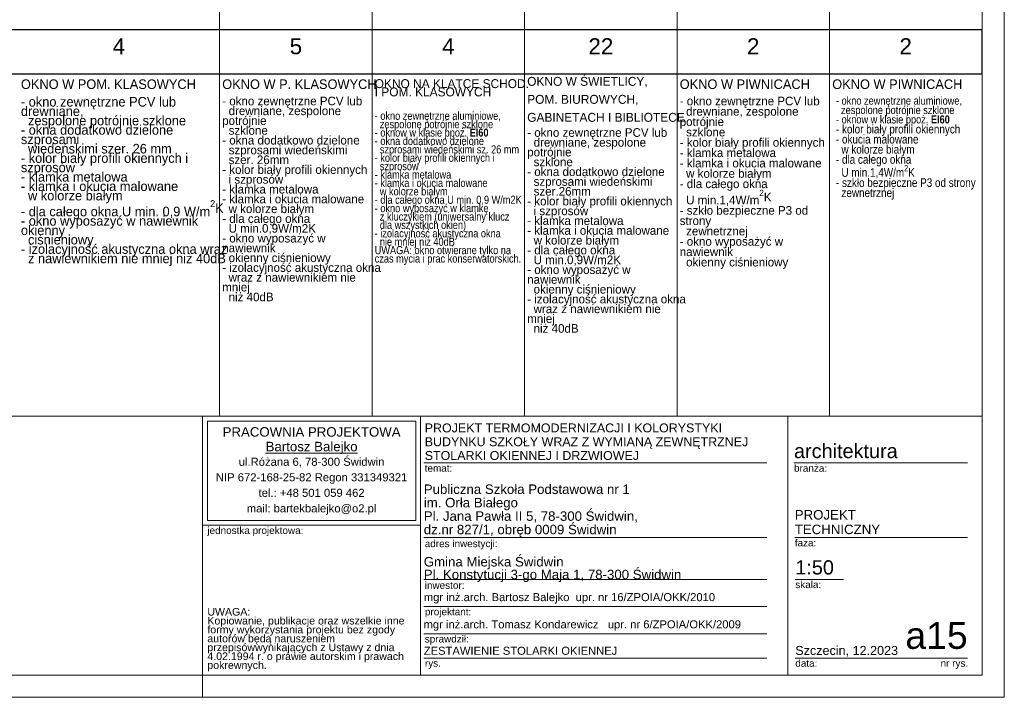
# Model space of a CAD drawing. Extents: x -11111 to 69739, y 5521 to 20371.
# Tile 5 of 19: x 22736 to 33789, y 5521 to 13129. Entities that reach past the tile are written whole.
import ezdxf

# ---------------------------------------------------------------- set-up
doc = ezdxf.new("R2010")
doc.units = 0
doc.header["$MEASUREMENT"] = 0
for name, color, linetype, lineweight in [('Arch opisy okien_Nr_Pióra__1', 7, 'Continuous', 25), ('Arch opisy_Nr_Pióra__1', 7, 'Continuous', 25), ('Arch opisy_Nr_Pióra__21', 7, 'Continuous', 13), ('Arch opisy_Nr_Pióra__7', 7, 'Continuous', 13), ('ARCH TABELA_Nr_Pióra__1', 7, 'Continuous', 25), ('ARCH TABELA_Nr_Pióra__21', 7, 'Continuous', 13), ('ARCH TABELA_Nr_Pióra__7', 7, 'Continuous', 13)]:
    doc.layers.add(name, color=color, linetype=linetype, lineweight=lineweight)
doc.styles.add('GENERATED_STYLE_10', font='txt')
doc.styles.add('GENERATED_STYLE_3', font='arial.ttf')
doc.styles.add('GENERATED_STYLE_4', font='arial.ttf')
doc.styles.add('GENERATED_STYLE_5', font='arial.ttf')
doc.styles.add('GENERATED_STYLE_6', font='arial.ttf')
doc.styles.add('GENERATED_STYLE_7', font='txt')

msp = doc.modelspace()

# ---------------------------------------------------------------- linework, layer by layer
at = {"layer": 'Arch opisy_Nr_Pióra__1', "linetype": 'Continuous'}
for p, q in [((14389.1, 13020.6), (33539.1, 13020.6)), ((33539.1, 12520.6), (33539.1, 13020.6)), ((14389.1, 12520.6), (33539.1, 12520.6))]:
    msp.add_line(p, q, dxfattribs=at)
at = {"layer": 'Arch opisy_Nr_Pióra__21', "linetype": 'Continuous'}
for p, q in [((24979.1, 20120.6), (24979.1, 8676.2)), ((26691.1, 20120.6), (26691.1, 8676.2)), ((28403.1, 20120.6), (28403.1, 8676.2)), ((30115.1, 20120.6), (30115.1, 8676.2)), ((31827.1, 20120.6), (31827.1, 8676.2)), ((33539.1, 5770.6), (33539.1, 20120.6)), ((33539.1, 8676.2), (14389.1, 8676.2)), ((33539.1, 5770.6), (14389.1, 5770.6))]:
    msp.add_line(p, q, dxfattribs=at)
at = {"layer": 'ARCH TABELA_Nr_Pióra__21', "linetype": 'Continuous'}
for p, q in [((33789.1, 20370.6), (33789.1, 5520.6)), ((24789.1, 8676.2), (33539.1, 8676.2)), ((24789.1, 5770.6), (24789.1, 8676.2)), ((24789.1, 7452.8), (24789.1, 8676.2)), ((24789.1, 8676.2), (27235.9, 8676.2)), ((24842.3, 8623), (27182.7, 8623)), ((24842.3, 7506), (24842.3, 8623)), ((27182.7, 7506), (27182.7, 8623)), ((27235.9, 8676.2), (27235.9, 5770.6)), ((27235.9, 7452.8), (27235.9, 8676.2)), ((31358.2, 8676.2), (31358.2, 5770.6)), ((33539.1, 8676.2), (33539.1, 5770.6)), ((27235.9, 5770.6), (27235.9, 8476.2)), ((27272, 8151.6), (31121.9, 8151.6)), ((31427.9, 8151.6), (33377.6, 8151.6)), ((24789.1, 7452.8), (27235.9, 7452.8)), ((24842.3, 7506), (27182.7, 7506)), ((27272, 7313.3), (31121.9, 7313.3)), ((31436.6, 7313.3), (33377.6, 7313.3)), ((27272, 6845), (31121.9, 6845)), ((31442.5, 6845), (31982.3, 6845)), ((27272, 6539.6), (31121.9, 6539.6)), ((27272, 6234.1), (31121.9, 6234.1)), ((27272, 5961.8), (31121.9, 5961.8)), ((31442.5, 5961.8), (32583.4, 5961.8)), ((32559.3, 5961.8), (33377.6, 5961.8)), ((24789.1, 5770.6), (27235.9, 5770.6)), ((24789.1, 5520.6), (24789.1, 5770.6)), ((24789.1, 5520.6), (24789.1, 5770.6)), ((24789.1, 5520.6), (24789.1, 5770.6)), ((33539.1, 5770.6), (27235.9, 5770.6)), ((33789.1, 5520.6), (12889.1, 5520.6))]:
    msp.add_line(p, q, dxfattribs=at)

# ---------------------------------------------------------------- texts
at = {"layer": 'Arch opisy okien_Nr_Pióra__1', "linetype": 'Continuous', "char_height": 180, "attachment_point": 2, "style": 'GENERATED_STYLE_3'}
for s, insert in [('{4}', (23849.1, 12920.9)), ('{5}', (25836.1, 12920.9)), ('{4}', (27548.1, 12920.9)), ('{22}', (29260.1, 12920.9)), ('{2}', (30970.1, 12920.9)), ('{2}', (32682.1, 12920.9))]:
    msp.add_mtext(s, dxfattribs=dict(at, insert=insert))
at = {"layer": 'Arch opisy_Nr_Pióra__1', "linetype": 'Continuous', "insert": (31899.1, 12265), "char_height": 90, "width": 1640, "attachment_point": 1, "line_spacing_factor": 0.701794, "style": 'GENERATED_STYLE_7'}
msp.add_mtext('\\A1;{\\fArial Narrow Europa Środkowa|b0|i0|c0|p34;- okno zewnętrzne aluminiowe,\\P  zespolone potrójnie szklone\\P- oknow w klasie ppoż. \\fArial Narrow Europa Środkowa|b1|i0|c0|p34;EI60\\P\\fArial Narrow Europa Środkowa|b0|i0|c0|p34;\\H1.077778x;- kolor biały profili okiennych  \\P- okucia malowane \\P  w kolorze białym\\P- dla całego okna \\P  U min.1,4W/m\\A1{\\H0.7x;\\S2^  ;}K \\P- szkło bezpieczne P3 od strony \\P  zewnetrznej}', dxfattribs=at)
at = {"layer": 'Arch opisy_Nr_Pióra__7', "linetype": 'Continuous', "attachment_point": 1}
for s, insert, char_height, width, line_spacing_factor, style in [('{OKNO W ŚWIETLICY, \\PPOM. BIUROWYCH, \\PGABINETACH I BIBLIOTECE}', (28433.1, 12486.7), 100, 2530, 1.211833, 'GENERATED_STYLE_10'), ('{OKNO NA KLATCE SCHOD.\\PI POM. KLASOWYCH}', (26721.1, 12461.1), 100, 1890, 0.558696, 'GENERATED_STYLE_10'), ('{- okno zewnętrzne PCV lub drewniane, \\P  zespolone potrójnie szklone\\P- okna dodatkowo dzielone szprosami\\P  wiedeńskimi szer. 26 mm\\P- kolor biały profili okiennych i szprosów  \\P- klamka metalowa\\P- klamka i okucia malowane \\P  w kolorze białym\\P- dla całego okna U min. 0,9 W/m\\A1{\\H0.7x;\\S2^  ;}K \\P- okno wyposażyć w nawiewnik okienny   \\P  ciśnieniowy\\P- izolacyjność akustyczna okna wraz \\P  z nawiewnikiem nie mniej niż 40dB}', (22749.1, 12261.4), 107.5, 2230, 0.588066, 'GENERATED_STYLE_7'), ('{- okno zewnętrzne PCV lub \\P  drewniane, zespolone potrójnie \\P  szklone\\P- okna dodatkowo dzielone \\P  szprosami wiedeńskimi \\P  szer. 26mm\\P- kolor biały profili okiennych \\P  i szprosów  \\P- klamka metalowa\\P- klamka i okucia malowane \\P  w kolorze białym\\P- dla całego okna \\P  U min.0,9W/m2K \\P- okno wyposażyć w nawiewnik \\P  okienny ciśnieniowy\\P- izolacyjność akustyczna okna \\P  wraz z nawiewnikiem nie mniej \\P  niż 40dB}', (25009.1, 12264.5), 97, 1682, 0.680248, 'GENERATED_STYLE_7'), ('{- okno zewnętrzne PCV lub \\P  drewniane, zespolone potrójnie \\P  szklone\\P- kolor biały profili okiennych  \\P- klamka metalowa\\P- klamka i okucia malowane \\P  w kolorze białym\\P- dla całego okna \\P  U min.1,4W/m\\A1{\\H0.7x;\\S2^  ;}K \\P- szkło bezpieczne P3 od strony \\P  zewnetrznej\\P- okno wyposażyć w nawiewnik \\P  okienny ciśnieniowy}', (30145.1, 12264.5), 97, 1682, 0.71861, 'GENERATED_STYLE_7'), ('\\A1;{\\fArial Narrow Europa Środkowa|b0|i0|c0|p34;- okno zewnętrzne aluminiowe,\\P  zespolone potrójnie szklone\\P- oknow w klasie ppoż. \\fArial Narrow Europa Środkowa|b1|i0|c0|p34;EI60 \\P\\fArial Narrow Europa Środkowa|b0|i0|c0|p34;- okna dodatkowo dzielone \\P  szprosami wiedeńskimi sz. 26 mm\\P- kolor biały profili okiennych i \\P  szprosów  \\P- klamka metalowa\\P- klamka i okucia malowane\\P  w kolorze białym\\P- dla całego okna U min. 0,9 W/m2K \\P- okno wyposażyć w klamkę \\P  z kluczykiem (uniwersalny klucz \\P  dla wszystkich okien)\\P- izolacyjność akustyczna okna\\P  nie mniej niż 40dB\\PUWAGA: okno otwierane tylko na czas mycia i prac konserwatorskich.}', (26721.1, 12095.1), 90, 1682, 0.628425, 'GENERATED_STYLE_7'), ('{- okno zewnętrzne PCV lub \\P  drewniane, zespolone potrójnie \\P  szklone\\P- okna dodatkowo dzielone \\P  szprosami wiedeńskimi \\P  szer.26mm\\P- kolor biały profili okiennych \\P  i szprosów  \\P- klamka metalowa\\P- klamka i okucia malowane \\P  w kolorze białym\\P- dla całego okna \\P  U min.0,9W/m2K \\P- okno wyposażyć w nawiewnik \\P  okienny ciśnieniowy\\P- izolacyjność akustyczna okna \\P  wraz z nawiewnikiem nie mniej \\P  niż 40dB}', (28433.1, 11910.9), 97, 1682, 0.680248, 'GENERATED_STYLE_7')]:
    msp.add_mtext(s, dxfattribs=dict(at, insert=insert, char_height=char_height, width=width, line_spacing_factor=line_spacing_factor, style=style))
at = {"layer": 'Arch opisy_Nr_Pióra__7', "linetype": 'Continuous', "char_height": 107.5, "attachment_point": 1, "style": 'GENERATED_STYLE_10'}
for s, insert in [('{OKNO W POM. KLASOWYCH}', (22749.1, 12458.8)), ('{OKNO W P. KLASOWYCH}', (25009.1, 12458.8)), ('{OKNO W PIWNICACH}', (30145.1, 12458.8)), ('{OKNO W PIWNICACH}', (31857.1, 12458.8))]:
    msp.add_mtext(s, dxfattribs=dict(at, insert=insert))
at = {"layer": 'ARCH TABELA_Nr_Pióra__1', "linetype": 'Continuous'}
for s, insert, char_height, attachment_point, line_spacing_factor, style in [('{\\pt11271.2;PROJEKT TERMOMODERNIZACJI I KOLORYSTYKI\\P\\pt11271.2;BUDYNKU SZKOŁY WRAZ Z WYMIANĄ ZEWNĘTRZNEJ \\P\\pt11271.2;STOLARKI OKIENNEJ I DRZWIOWEJ }', (27282.7, 8184.2), 100, 7, 0.928963, 'GENERATED_STYLE_5'), ('{Publiczna Szkoła Podstawowa nr 1\\Pim. Orła Białego\\PPl. Jana Pawła II 5, 78-300 Świdwin, \\Pdz.nr 827/1, obręb 0009 Świdwin}', (27272, 7319.2), 106.383, 7, 0.850494, 'GENERATED_STYLE_4'), ('{PROJEKT \\PTECHNICZNY}', (31436.6, 7623.5), 106.42, 1, 0.9248, 'GENERATED_STYLE_5'), ('{Gmina Miejska Świdwin\\PPl. Konstytucji 3-go Maja 1, 78-300 Świdwin}', (27272, 6814.4), 106.383, 7, 0.807442, 'GENERATED_STYLE_4'), ('{\\PZESTAWIENIE STOLARKI OKIENNEJ}', (27272, 6244.7), 90, 1, 1.043016, 'GENERATED_STYLE_5')]:
    msp.add_mtext(s, dxfattribs=dict(at, insert=insert, char_height=char_height, attachment_point=attachment_point, line_spacing_factor=line_spacing_factor, style=style))
at = {"layer": 'ARCH TABELA_Nr_Pióra__7', "linetype": 'Continuous', "insert": (26012.5, 8553.8), "char_height": 106.383, "attachment_point": 2, "line_spacing_factor": 0.926719, "style": 'GENERATED_STYLE_6'}
msp.add_mtext('{PRACOWNIA PROJEKTOWA\\P\\LBartosz Balejko}', dxfattribs=at)
at = {"layer": 'ARCH TABELA_Nr_Pióra__7', "linetype": 'Continuous', "style": 'GENERATED_STYLE_4'}
for s, insert, char_height, attachment_point in [('{architektura}', (31427.9, 8365.9), 159.58, 1), ('{temat:}', (27282.7, 8133.4), 79.79, 1), ('{branża:}', (31427.9, 8133.4), 79.79, 1), ('{jednostka projektowa:}', (24842.3, 7434.6), 79.79, 1), ('{faza:}', (31436.6, 7295.1), 79.79, 1), ('{adres inwestycji:}', (27282.7, 7286.5), 79.79, 1), ('{1:50}', (31442.5, 7059.3), 159.58, 1), ('{inwestor:}', (27282.7, 6818.2), 79.79, 1), ('{skala:}', (31442.5, 6826.8), 79.79, 1), ('{mgr inż.arch. Bartosz Balejko  upr. nr 16/ZPOIA/OKK/2010}', (27272, 6690.5), 90, 1), ('{projektant:}', (27284.9, 6521.3), 79.79, 1), ('{mgr inż.arch. Tomasz Kondarewicz   upr. nr 6/ZPOIA/OKK/2009}', (27269.8, 6385.1), 90, 1), ('{a15}', (33377.6, 6364.7), 300, 3), ('{sprawdził:}', (27282.7, 6215.9), 79.79, 1), ('{Szczecin, 12.2023}', (31442.5, 6097.5), 101.064, 1), ('{rys.}', (27284.9, 5943.6), 79.79, 1), ('{data:}', (31442.5, 5943.6), 79.79, 1), ('{nr rys.}', (33073.6, 5943.6), 79.79, 1)]:
    msp.add_mtext(s, dxfattribs=dict(at, insert=insert, char_height=char_height, attachment_point=attachment_point))
for s, insert, char_height, width, attachment_point, line_spacing_factor in [('{ul.Różana 6, 78-300 Świdwin\\PNIP 672-168-25-82 Regon 331349321\\Ptel.: +48 501 059 462\\Pmail: bartekbalejko@o2.pl}', (26012.5, 8210.6), 90.426, 2340.426, 2, 1.156383), ('{UWAGA:\\PKopiowanie, publikacje oraz wszelkie inne formy wykorzystania projektu bez zgody autorów będą naruszeniem przepisówwynikających z Ustawy z dnia 4.02.1994 r. o prawie autorskim i prawach pokrewnych.}', (24842.3, 6523.2), 85.1064, 2241.704, 1, 0.703415)]:
    msp.add_mtext(s, dxfattribs=dict(at, insert=insert, char_height=char_height, width=width, attachment_point=attachment_point, line_spacing_factor=line_spacing_factor))

doc.saveas('drawing.dxf')
